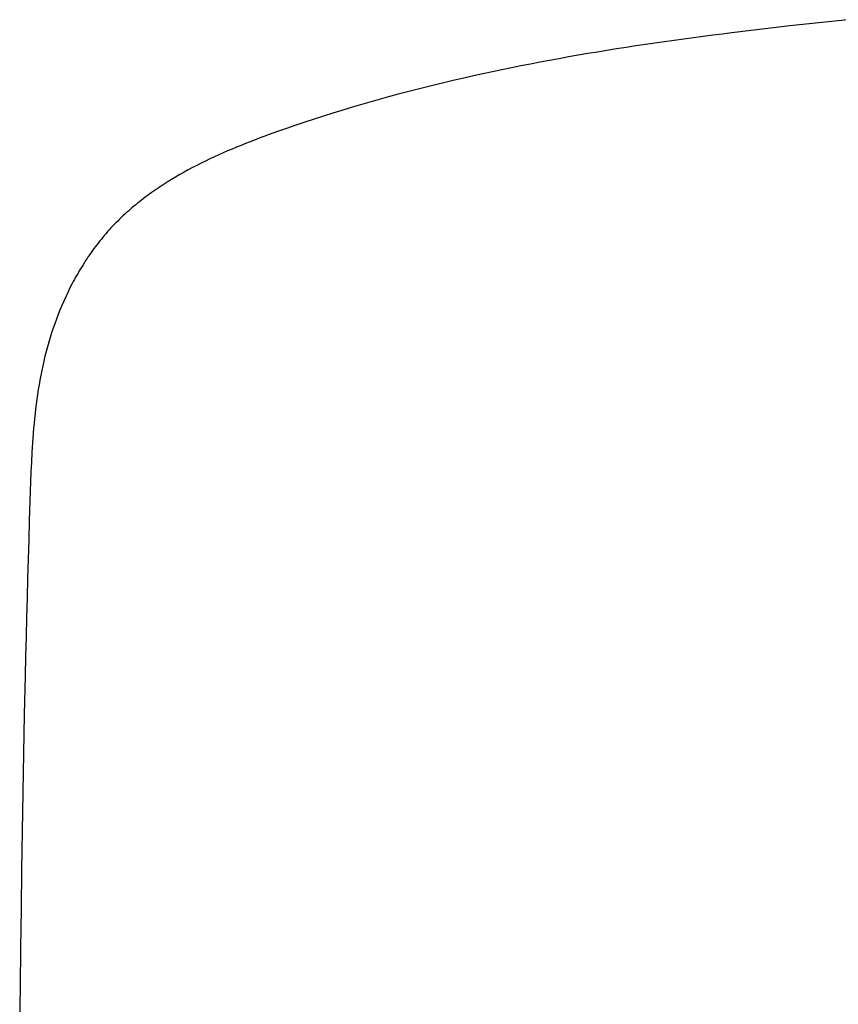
# Model space of a CAD drawing. Header units: millimetres. Extents: x 6161 to 8965, y -9035 to -5431.
# Tile 222 of 256: x 6558 to 6571, y -5982 to -5966. Entities that reach past the tile are written whole.
import ezdxf

# ---------------------------------------------------------------- set-up
doc = ezdxf.new("R2010")
doc.units = ezdxf.units.MM
doc.layers.add('Wyposazenie Wew - Urzadzenia Sanitarne', color=6, linetype='Continuous')

# ---------------------------------------------------------------- blocks, each defined once
blk = doc.blocks.new('Umywalka KOŁO_bez barier')
at = {"linetype": 'Continuous'}
blk.add_lwpolyline([(12.523, -13.035), (12.834, -13.067), (13.146, -13.101), (13.457, -13.135), (13.769, -13.171), (14.08, -13.208), (14.391, -13.246), (14.546, -13.265), (14.702, -13.285), (14.857, -13.305), (15.013, -13.326), (15.168, -13.347), (15.323, -13.368), (15.478, -13.39), (15.633, -13.412), (15.788, -13.435), (15.943, -13.458), (16.098, -13.482), (16.253, -13.506), (16.408, -13.531), (16.563, -13.556), (16.717, -13.582), (16.872, -13.608), (17.026, -13.635), (17.18, -13.663), (17.334, -13.691), (17.488, -13.72), (17.642, -13.749), (17.796, -13.779), (17.95, -13.81), (18.103, -13.842), (18.256, -13.874), (18.41, -13.907), (18.563, -13.941), (18.716, -13.975), (18.868, -14.01), (19.021, -14.046), (19.173, -14.083), (19.325, -14.121), (19.477, -14.159), (19.629, -14.198), (19.78, -14.238), (19.932, -14.279), (20.083, -14.321), (20.233, -14.364), (20.384, -14.407), (20.534, -14.452), (20.684, -14.497), (20.834, -14.543), (20.983, -14.59), (21.133, -14.638), (21.281, -14.687), (21.43, -14.737), (21.578, -14.788), (21.726, -14.84), (21.8, -14.866), (21.874, -14.893), (21.947, -14.92), (22.02, -14.947), (22.094, -14.975), (22.167, -15.003), (22.24, -15.032), (22.312, -15.061), (22.385, -15.091), (22.457, -15.121), (22.529, -15.152), (22.601, -15.183), (22.673, -15.215), (22.744, -15.248), (22.815, -15.281), (22.886, -15.315), (22.956, -15.35), (23.026, -15.385), (23.095, -15.421), (23.165, -15.458), (23.233, -15.496), (23.302, -15.534), (23.369, -15.573), (23.437, -15.614), (23.503, -15.655), (23.569, -15.697), (23.635, -15.74), (23.7, -15.784), (23.764, -15.829), (23.827, -15.875), (23.859, -15.898), (23.89, -15.922), (23.921, -15.946), (23.952, -15.97), (23.983, -15.995), (24.013, -16.019), (24.043, -16.044), (24.073, -16.07), (24.103, -16.095), (24.132, -16.121), (24.162, -16.147), (24.191, -16.173), (24.219, -16.2), (24.248, -16.227), (24.276, -16.254), (24.304, -16.282), (24.332, -16.31), (24.359, -16.338), (24.386, -16.366), (24.413, -16.394), (24.44, -16.423), (24.466, -16.452), (24.492, -16.482), (24.517, -16.512), (24.542, -16.542), (24.567, -16.572), (24.592, -16.602), (24.616, -16.633), (24.64, -16.664), (24.664, -16.695), (24.687, -16.727), (24.71, -16.758), (24.733, -16.79), (24.755, -16.822), (24.778, -16.855), (24.799, -16.887), (24.821, -16.92), (24.842, -16.953), (24.863, -16.986), (24.884, -17.02), (24.904, -17.053), (24.924, -17.087), (24.944, -17.121), (24.963, -17.155), (24.982, -17.189), (25.001, -17.223), (25.02, -17.258), (25.038, -17.292), (25.074, -17.362), (25.108, -17.433), (25.142, -17.503), (25.174, -17.575), (25.205, -17.647), (25.236, -17.719), (25.265, -17.792), (25.293, -17.865), (25.319, -17.939), (25.345, -18.013), (25.37, -18.087), (25.393, -18.162), (25.416, -18.237), (25.437, -18.312), (25.457, -18.388), (25.477, -18.464), (25.495, -18.54), (25.512, -18.617), (25.529, -18.693), (25.544, -18.77), (25.559, -18.847), (25.573, -18.924), (25.585, -19.002), (25.597, -19.079), (25.608, -19.157), (25.619, -19.234), (25.628, -19.312), (25.637, -19.39), (25.645, -19.468), (25.653, -19.546), (25.66, -19.624), (25.666, -19.702), (25.672, -19.78), (25.677, -19.858), (25.682, -19.937), (25.687, -20.015), (25.695, -20.171), (25.703, -20.328), (25.709, -20.484), (25.715, -20.641), (25.72, -20.798), (25.73, -21.111), (25.74, -21.424), (25.749, -21.737), (25.758, -22.051), (25.767, -22.364), (25.775, -22.677), (25.783, -22.99), (25.791, -23.304), (25.798, -23.617), (25.811, -24.244), (25.823, -24.87), (25.835, -25.497), (25.845, -26.124), (25.855, -26.75), (25.863, -27.377), (25.871, -28.004), (25.879, -28.631), (25.886, -29.257)], dxfattribs=at)

msp = doc.modelspace()

# ---------------------------------------------------------------- block references
at = {"layer": 'Wyposazenie Wew - Urzadzenia Sanitarne', "xscale": -1}
msp.add_blockref('Umywalka KOŁO_bez barier', (6583.642, -5952.817), dxfattribs=at)

doc.saveas('drawing.dxf')
